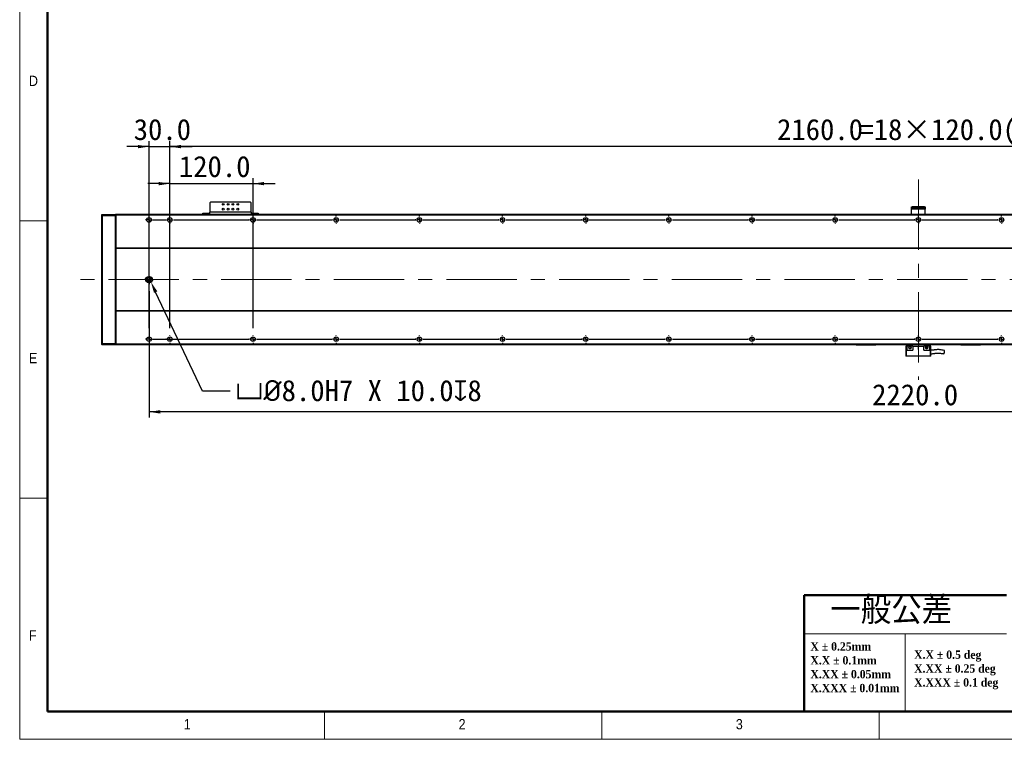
# Model space of a CAD drawing. Header units: millimetres. Extents: x 40 to 3320, y 40 to 2336.
# Tile 1 of 6: x 40 to 1461, y 40 to 1078. Entities that reach past the tile are written whole.
import ezdxf

# ---------------------------------------------------------------- set-up
doc = ezdxf.new("R2010")
doc.units = ezdxf.units.MM
doc.header["$LTSCALE"] = 8
doc.header["$PDSIZE"] = -1
doc.linetypes.add('CENTERX2', pattern=[20.32, 12.7, -2.54, 2.54, -2.54])
doc.layers.add('DIMNS', color=7, linetype='Continuous')
doc.styles.add('SLDTEXTSTYLE0', font='Gothic.ttf', dxfattribs={"width": 0.913})
doc.styles.add('SLDTEXTSTYLE1', font='timesbd.ttf', dxfattribs={"width": 0.933})
doc.styles.add('SLDTEXTSTYLE3', font='txt', dxfattribs={"bigfont": 'bigfont'})
doc.styles.add('SLDTEXTSTYLE7', font='txt')
doc.dimstyles.new('SLDDIMSTYLE0', dxfattribs={"dimtxt": 30.4, "dimasz": 16, "dimexe": 0, "dimexo": 0.0625, "dimgap": 7.6, "dimtad": 2, "dimdec": 1, "dimrnd": 1e-09, "dimzin": 4, "dimdsep": 46, "dimtxsty": 'SLDTEXTSTYLE7', "dimsah": 1, "dimcen": 0.09, "dimadec": 0, "dimazin": 1, "dimtfac": 1, "dimtdec": 1, "dimtmove": 0, "dimatfit": 0, "dimfxl": 0, "dimfrac": 2, "dimtolj": 1, "dimtzin": 12, "dimarcsym": 0})
doc.dimstyles.new('SLDDIMSTYLE1', dxfattribs={"dimtxt": 30.4, "dimasz": 16, "dimexe": 0, "dimexo": 0.0625, "dimgap": 7.6, "dimtad": 2, "dimdec": 1, "dimrnd": 1e-09, "dimzin": 4, "dimdsep": 46, "dimtxsty": 'SLDTEXTSTYLE7', "dimsah": 1, "dimcen": 0.09, "dimadec": 0, "dimazin": 1, "dimtfac": 1, "dimtdec": 1, "dimtofl": 0, "dimtmove": 0, "dimatfit": 3, "dimfxl": 0, "dimfrac": 2, "dimtolj": 1, "dimtzin": 12, "dimarcsym": 0})
doc.dimstyles.new('SLDDIMSTYLE6', dxfattribs={"dimtxt": 30.4, "dimasz": 16, "dimexe": 0, "dimexo": 0.0625, "dimgap": 7.6, "dimtad": 0, "dimtih": 1, "dimtoh": 1, "dimdec": 1, "dimrnd": 1e-09, "dimzin": 4, "dimdsep": 46, "dimtxsty": 'SLDTEXTSTYLE7', "dimsah": 1, "dimcen": 0, "dimadec": 0, "dimazin": 1, "dimtfac": 1, "dimtdec": 1, "dimtofl": 0, "dimtmove": 0, "dimatfit": 3, "dimfxl": 0, "dimfrac": 2, "dimtolj": 1, "dimtzin": 12, "dimarcsym": 0})

# ---------------------------------------------------------------- blocks, each defined once
blk = doc.blocks.new('SW_NOTE_0')
at = {"color": 0, "linetype": 'Continuous', "lineweight": 0, "char_height": 12, "attachment_point": 1, "style": 'SLDTEXTSTYLE1'}
for s, insert in [('X.X ± 0.5 deg', (0, 15.8)), ('X.XX ± 0.25 deg', (0, -4.2)), ('X.XXX ± 0.1 deg', (0, -24.2))]:
    blk.add_mtext(s, dxfattribs=dict(at, insert=insert))
blk = doc.blocks.new('SW_NOTE_1')
at = {"color": 0, "linetype": 'Continuous', "lineweight": 0, "char_height": 12, "attachment_point": 1, "style": 'SLDTEXTSTYLE1'}
for s, insert in [('X ± 0.25mm ', (0, 15.8)), ('X.X ± 0.1mm', (0, -4.2))]:
    blk.add_mtext(s, dxfattribs=dict(at, insert=insert))
blk = doc.blocks.new('SW_NOTE_2')
at = {"color": 0, "linetype": 'Continuous', "lineweight": 0, "char_height": 12, "attachment_point": 1, "style": 'SLDTEXTSTYLE1'}
for s, insert in [('X.XX ± 0.05mm', (0, 15.8)), ('X.XXX ± 0.01mm', (0, -4.2))]:
    blk.add_mtext(s, dxfattribs=dict(at, insert=insert))
blk = doc.blocks.new('_D_18')
at = {"layer": 'DIMNS'}
for p, q in [((226.7, 686.4), (226.7, 504.3)), ((2446.7, 693), (2446.7, 504.3)), ((2446.7, 512.3), (226.7, 512.3))]:
    blk.add_line(p, q, dxfattribs=at)
for points in [[(226.7, 512.3), (242.7, 509.9), (242.7, 514.7)], [(2446.7, 512.3), (2430.7, 514.7), (2430.7, 509.9)]]:
    blk.add_solid(points, dxfattribs=at)
at = {"layer": 'DIMNS', "insert": (1270, 552.2), "char_height": 30.4, "attachment_point": 1, "style": 'SLDTEXTSTYLE7'}
blk.add_mtext('2220.0', dxfattribs=at)
blk = doc.blocks.new('_D_20')
at = {"layer": 'Defpoints', "color": 0}
for p in [(227.7, 703.1), (229.4, 699.5)]:
    blk.add_point(p, dxfattribs=at)
at = {"layer": 'DIMNS', "color": 0, "lineweight": -2}
for p, q in [((303.8, 542.3), (236.2, 685.1)), ((343.5, 542.3), (303.8, 542.3))]:
    blk.add_line(p, q, dxfattribs=at)
at = {"layer": 'DIMNS', "color": 0}
blk.add_solid([(238.6, 686.2), (233.8, 683.9), (229.4, 699.5)], dxfattribs=at)
at = {"layer": 'DIMNS', "color": 0, "insert": (351.1, 558.2), "char_height": 30.4, "attachment_point": 1, "style": 'SLDTEXTSTYLE7'}
blk.add_mtext('\\A1;{\\fGDT|b0|i0|c134|p2;v\\fISOCPEUR|b0|i0|c134|p34;%%C}8.0H7 X 10.0{\\fGDT|b0|i0|c134|p2;x}8', dxfattribs=at)
blk = doc.blocks.new('_D_23')
at = {"layer": 'DIMNS'}
for p, q in [((256.7, 805.1), (256.7, 902.9)), ((2416.7, 805.1), (2416.7, 902.9)), ((2416.7, 894.9), (256.7, 894.9))]:
    blk.add_line(p, q, dxfattribs=at)
for points in [[(256.7, 894.9), (272.7, 892.5), (272.7, 897.3)], [(2416.7, 894.9), (2400.7, 897.3), (2400.7, 892.5)]]:
    blk.add_solid(points, dxfattribs=at)
at = {"layer": 'DIMNS', "char_height": 30.4, "attachment_point": 1, "style": 'SLDTEXTSTYLE7'}
for s, insert in [('=18×120.0(PITCH)', (1251.6, 934.8)), ('2160.0', (1132.8, 934.8))]:
    blk.add_mtext(s, dxfattribs=dict(at, insert=insert))
blk = doc.blocks.new('_D_24')
at = {"layer": 'DIMNS'}
for p, q in [((226.7, 633.1), (226.7, 902.9)), ((256.7, 633.1), (256.7, 902.9)), ((226.7, 894.9), (194.7, 894.9)), ((226.7, 894.9), (256.7, 894.9)), ((256.7, 894.9), (288.7, 894.9))]:
    blk.add_line(p, q, dxfattribs=at)
for points in [[(226.7, 894.9), (210.7, 897.3), (210.7, 892.5)], [(256.7, 894.9), (272.7, 892.5), (272.7, 897.3)]]:
    blk.add_solid(points, dxfattribs=at)
at = {"layer": 'DIMNS', "insert": (204.5, 934.8), "char_height": 30.4, "attachment_point": 1, "style": 'SLDTEXTSTYLE7'}
blk.add_mtext('30.0', dxfattribs=at)
blk = doc.blocks.new('_D_26')
at = {"layer": 'DIMNS'}
for p, q in [((256.7, 841.5), (224.7, 841.5)), ((256.7, 633.1), (256.7, 849.5)), ((256.7, 841.5), (376.7, 841.5)), ((376.7, 633.1), (376.7, 849.5)), ((376.7, 841.5), (408.7, 841.5))]:
    blk.add_line(p, q, dxfattribs=at)
for points in [[(256.7, 841.5), (240.7, 843.9), (240.7, 839.1)], [(376.7, 841.5), (392.7, 839.1), (392.7, 843.9)]]:
    blk.add_solid(points, dxfattribs=at)
at = {"layer": 'DIMNS', "insert": (269.7, 881.4), "char_height": 30.4, "attachment_point": 1, "style": 'SLDTEXTSTYLE7'}
blk.add_mtext('120.0', dxfattribs=at)
blk = doc.blocks.new('SW_CENTERMARKSYMBOL_0')
at = {"layer": 'DIMNS', "color": 0}
for p, q in [((-155.08, 0), (-155.84, 0)), ((-150, 0), (-152.54, 0)), ((-150, 5.08), (-150, 5.84)), ((-150, 0), (-150, 2.54)), ((-150, 0), (-150, -2.54)), ((-150, 0), (-147.46, 0)), ((-144.92, 0), (-125.08, 0)), ((-120, 0), (-122.54, 0)), ((-120, 5.08), (-120, 5.84)), ((-120, 0), (-120, 2.54)), ((-120, 0), (-120, -2.54)), ((-120, 0), (-117.46, 0)), ((-114.92, 0), (-5.08, 0)), ((-5.08, 0), (-5.84, 0)), ((0, 0), (-2.54, 0)), ((0, 0), (-2.54, 0)), ((0, 5.08), (0, 5.84)), ((0, 0), (0, 2.54)), ((0, 0), (0, 2.54)), ((0, 0), (0, -2.54)), ((0, 0), (2.54, 0)), ((0, 0), (0, -2.54)), ((0, 0), (2.54, 0)), ((5.08, 0), (5.84, 0)), ((5.08, 0), (114.92, 0)), ((120, 5.08), (120, 5.84)), ((120, 0), (120, 2.54)), ((120, 0), (120, 2.54)), ((120, 0), (120, 2.54)), ((240, 5.08), (240, 5.84)), ((240, 0), (240, 2.54)), ((240, 0), (240, 2.54)), ((240, 0), (240, 2.54)), ((240, 0), (240, 2.54)), ((360, 5.08), (360, 5.84)), ((360, 0), (360, 2.54)), ((360, 0), (360, 2.54)), ((360, 0), (360, 2.54)), ((360, 0), (360, 2.54)), ((360, 0), (360, 2.54)), ((480, 5.08), (480, 5.84)), ((480, 0), (480, 2.54)), ((480, 0), (480, 2.54)), ((480, 0), (480, 2.54)), ((480, 0), (480, 2.54)), ((480, 0), (480, 2.54)), ((480, 0), (480, 2.54)), ((600, 5.08), (600, 5.84)), ((600, 0), (600, 2.54)), ((600, 0), (600, 2.54)), ((600, 0), (600, 2.54)), ((600, 0), (600, 2.54)), ((600, 0), (600, 2.54)), ((600, 0), (600, 2.54)), ((600, 0), (600, 2.54)), ((720, 5.08), (720, 5.84)), ((720, 0), (720, 2.54)), ((720, 0), (720, 2.54)), ((720, 0), (720, 2.54)), ((720, 0), (720, 2.54)), ((720, 0), (720, 2.54)), ((720, 0), (720, 2.54)), ((720, 0), (720, 2.54)), ((720, 0), (720, 2.54)), ((840, 5.08), (840, 5.84)), ((840, 0), (840, 2.54)), ((840, 0), (840, 2.54)), ((840, 0), (840, 2.54)), ((840, 0), (840, 2.54)), ((840, 0), (840, 2.54)), ((840, 0), (840, 2.54)), ((840, 0), (840, 2.54)), ((840, 0), (840, 2.54)), ((840, 0), (840, 2.54)), ((960, 5.08), (960, 5.84)), ((960, 0), (960, 2.54)), ((960, 0), (960, 2.54)), ((960, 0), (960, 2.54)), ((960, 0), (960, 2.54)), ((960, 0), (960, 2.54)), ((960, 0), (960, 2.54)), ((960, 0), (960, 2.54)), ((960, 0), (960, 2.54)), ((960, 0), (960, 2.54)), ((960, 0), (960, 2.54)), ((1080, 5.08), (1080, 5.84)), ((1080, 0), (1080, 2.54)), ((1080, 0), (1080, 2.54)), ((1080, 0), (1080, 2.54)), ((1080, 0), (1080, 2.54)), ((1080, 0), (1080, 2.54)), ((1080, 0), (1080, 2.54)), ((1080, 0), (1080, 2.54)), ((1080, 0), (1080, 2.54)), ((1080, 0), (1080, 2.54)), ((-120, -5.08), (-120, -5.84)), ((0, -5.08), (0, -5.84)), ((114.92, 0), (114.16, 0)), ((120, 0), (117.46, 0)), ((120, 0), (117.46, 0)), ((120, 0), (117.46, 0)), ((120, 0), (120, -2.54)), ((120, 0), (122.54, 0)), ((120, 0), (120, -2.54)), ((120, 0), (122.54, 0)), ((120, 0), (120, -2.54)), ((120, 0), (122.54, 0)), ((120, -5.08), (120, -5.84)), ((125.08, 0), (125.84, 0)), ((125.08, 0), (234.92, 0)), ((234.92, 0), (234.16, 0)), ((240, 0), (237.46, 0)), ((240, 0), (237.46, 0)), ((240, 0), (237.46, 0)), ((240, 0), (237.46, 0)), ((240, 0), (240, -2.54)), ((240, 0), (242.54, 0)), ((240, 0), (240, -2.54)), ((240, 0), (242.54, 0)), ((240, 0), (240, -2.54)), ((240, 0), (242.54, 0)), ((240, 0), (240, -2.54)), ((240, 0), (242.54, 0)), ((240, -5.08), (240, -5.84)), ((245.08, 0), (245.84, 0)), ((245.08, 0), (354.92, 0)), ((354.92, 0), (354.16, 0)), ((354.92, 0), (354.16, 0)), ((360, 0), (357.46, 0)), ((360, 0), (357.46, 0)), ((360, 0), (357.46, 0)), ((360, 0), (357.46, 0)), ((360, 0), (357.46, 0)), ((360, 0), (360, -2.54)), ((360, 0), (362.54, 0)), ((360, 0), (360, -2.54)), ((360, 0), (362.54, 0)), ((360, 0), (360, -2.54)), ((360, 0), (362.54, 0)), ((360, 0), (360, -2.54)), ((360, 0), (362.54, 0)), ((360, 0), (360, -2.54)), ((360, 0), (362.54, 0)), ((360, -5.08), (360, -5.84)), ((365.08, 0), (365.84, 0)), ((365.08, 0), (365.84, 0)), ((365.08, 0), (474.92, 0)), ((474.92, 0), (474.16, 0)), ((474.92, 0), (474.16, 0)), ((480, 0), (477.46, 0)), ((480, 0), (477.46, 0)), ((480, 0), (477.46, 0)), ((480, 0), (477.46, 0)), ((480, 0), (477.46, 0)), ((480, 0), (477.46, 0)), ((480, 0), (480, -2.54)), ((480, 0), (482.54, 0)), ((480, 0), (480, -2.54)), ((480, 0), (482.54, 0)), ((480, 0), (480, -2.54)), ((480, 0), (482.54, 0)), ((480, 0), (480, -2.54)), ((480, 0), (482.54, 0)), ((480, 0), (480, -2.54)), ((480, 0), (482.54, 0)), ((480, 0), (480, -2.54)), ((480, 0), (482.54, 0)), ((480, -5.08), (480, -5.84)), ((485.08, 0), (485.84, 0)), ((485.08, 0), (485.84, 0)), ((485.08, 0), (594.92, 0)), ((594.92, 0), (594.16, 0)), ((594.92, 0), (594.16, 0)), ((600, 0), (597.46, 0)), ((600, 0), (597.46, 0)), ((600, 0), (597.46, 0)), ((600, 0), (597.46, 0)), ((600, 0), (597.46, 0)), ((600, 0), (597.46, 0)), ((600, 0), (597.46, 0)), ((600, 0), (600, -2.54)), ((600, 0), (602.54, 0)), ((600, 0), (600, -2.54)), ((600, 0), (602.54, 0)), ((600, 0), (600, -2.54)), ((600, 0), (602.54, 0)), ((600, 0), (600, -2.54)), ((600, 0), (602.54, 0)), ((600, 0), (600, -2.54)), ((600, 0), (602.54, 0)), ((600, 0), (600, -2.54)), ((600, 0), (602.54, 0)), ((600, 0), (600, -2.54)), ((600, 0), (602.54, 0)), ((600, -5.08), (600, -5.84)), ((605.08, 0), (605.84, 0)), ((605.08, 0), (605.84, 0)), ((605.08, 0), (714.92, 0)), ((714.92, 0), (714.16, 0)), ((714.92, 0), (714.16, 0)), ((720, 0), (717.46, 0)), ((720, 0), (717.46, 0)), ((720, 0), (717.46, 0)), ((720, 0), (717.46, 0)), ((720, 0), (717.46, 0)), ((720, 0), (717.46, 0)), ((720, 0), (717.46, 0)), ((720, 0), (717.46, 0)), ((720, 0), (720, -2.54)), ((720, 0), (722.54, 0)), ((720, 0), (720, -2.54)), ((720, 0), (722.54, 0)), ((720, 0), (720, -2.54)), ((720, 0), (722.54, 0)), ((720, 0), (720, -2.54)), ((720, 0), (722.54, 0)), ((720, 0), (720, -2.54)), ((720, 0), (722.54, 0)), ((720, 0), (720, -2.54)), ((720, 0), (722.54, 0)), ((720, 0), (720, -2.54)), ((720, 0), (722.54, 0)), ((720, 0), (720, -2.54)), ((720, 0), (722.54, 0)), ((720, -5.08), (720, -5.84)), ((725.08, 0), (725.84, 0)), ((725.08, 0), (725.84, 0)), ((725.08, 0), (834.92, 0)), ((834.92, 0), (834.16, 0)), ((834.92, 0), (834.16, 0)), ((840, 0), (837.46, 0)), ((840, 0), (837.46, 0)), ((840, 0), (837.46, 0)), ((840, 0), (837.46, 0)), ((840, 0), (837.46, 0)), ((840, 0), (837.46, 0)), ((840, 0), (837.46, 0)), ((840, 0), (837.46, 0)), ((840, 0), (837.46, 0)), ((840, 0), (840, -2.54)), ((840, 0), (842.54, 0)), ((840, 0), (840, -2.54)), ((840, 0), (842.54, 0)), ((840, 0), (840, -2.54)), ((840, 0), (842.54, 0)), ((840, 0), (840, -2.54)), ((840, 0), (842.54, 0)), ((840, 0), (840, -2.54)), ((840, 0), (842.54, 0)), ((840, 0), (840, -2.54)), ((840, 0), (842.54, 0)), ((840, 0), (840, -2.54)), ((840, 0), (842.54, 0)), ((840, 0), (840, -2.54)), ((840, 0), (842.54, 0)), ((840, 0), (840, -2.54)), ((840, 0), (842.54, 0)), ((840, -5.08), (840, -5.84)), ((845.08, 0), (845.84, 0)), ((845.08, 0), (845.84, 0)), ((845.08, 0), (954.92, 0)), ((954.92, 0), (954.16, 0)), ((960, 0), (957.46, 0)), ((960, 0), (957.46, 0)), ((960, 0), (957.46, 0)), ((960, 0), (957.46, 0)), ((960, 0), (957.46, 0)), ((960, 0), (957.46, 0)), ((960, 0), (957.46, 0)), ((960, 0), (957.46, 0)), ((960, 0), (957.46, 0)), ((960, 0), (957.46, 0)), ((960, 0), (960, -2.54)), ((960, 0), (962.54, 0)), ((960, 0), (960, -2.54)), ((960, 0), (962.54, 0)), ((960, 0), (960, -2.54)), ((960, 0), (962.54, 0)), ((960, 0), (960, -2.54)), ((960, 0), (962.54, 0)), ((960, 0), (960, -2.54)), ((960, 0), (962.54, 0)), ((960, 0), (960, -2.54)), ((960, 0), (962.54, 0)), ((960, 0), (960, -2.54)), ((960, 0), (962.54, 0)), ((960, 0), (960, -2.54)), ((960, 0), (962.54, 0)), ((960, 0), (960, -2.54)), ((960, 0), (962.54, 0)), ((960, 0), (960, -2.54)), ((960, 0), (962.54, 0)), ((960, -5.08), (960, -5.84)), ((965.08, 0), (965.84, 0)), ((965.08, 0), (1074.92, 0)), ((1074.92, 0), (1074.16, 0)), ((1074.92, 0), (1074.16, 0)), ((1080, 0), (1077.46, 0)), ((1080, 0), (1077.46, 0)), ((1080, 0), (1077.46, 0)), ((1080, 0), (1077.46, 0)), ((1080, 0), (1077.46, 0)), ((1080, 0), (1077.46, 0)), ((1080, 0), (1077.46, 0)), ((1080, 0), (1077.46, 0)), ((1080, 0), (1077.46, 0)), ((1080, 0), (1080, -2.54)), ((1080, 0), (1082.54, 0)), ((1080, 0), (1080, -2.54)), ((1080, 0), (1082.54, 0)), ((1080, 0), (1080, -2.54)), ((1080, 0), (1082.54, 0)), ((1080, 0), (1080, -2.54)), ((1080, 0), (1082.54, 0)), ((1080, 0), (1080, -2.54)), ((1080, 0), (1082.54, 0)), ((1080, 0), (1080, -2.54)), ((1080, 0), (1082.54, 0)), ((1080, 0), (1080, -2.54)), ((1080, 0), (1082.54, 0)), ((1080, 0), (1080, -2.54)), ((1080, 0), (1082.54, 0)), ((1080, 0), (1080, -2.54)), ((1080, 0), (1082.54, 0)), ((1080, -5.08), (1080, -5.84)), ((-150, -172), (-150, -169.46)), ((0, -172), (0, -169.46)), ((-155.08, -172), (-155.84, -172)), ((-150, -172), (-152.54, -172)), ((-150, -172), (-150, -174.54)), ((-150, -172), (-147.46, -172)), ((-150, -177.08), (-150, -177.84)), ((-144.92, -172), (-5.08, -172)), ((0, -172), (-2.54, -172)), ((0, -172), (0, -174.54)), ((0, -172), (2.54, -172)), ((0, -177.08), (0, -177.84)), ((5.08, -172), (5.84, -172))]:
    blk.add_line(p, q, dxfattribs=at)
blk = doc.blocks.new('SW_CENTERMARKSYMBOL_1')
at = {"layer": 'DIMNS', "color": 0}
for p, q in [((-245.08, 0), (-245.84, 0)), ((-240, 0), (-242.54, 0)), ((-240, 5.08), (-240, 5.84)), ((-240, 0), (-240, 2.54)), ((-240, 0), (-240, -2.54)), ((-240, 0), (-237.46, 0)), ((-234.92, 0), (-125.08, 0)), ((-125.08, 0), (-125.84, 0)), ((-120, 0), (-122.54, 0)), ((-120, 0), (-122.54, 0)), ((-120, 5.08), (-120, 5.84)), ((-120, 0), (-120, 2.54)), ((-120, 0), (-120, 2.54)), ((-120, 0), (-120, -2.54)), ((-120, 0), (-117.46, 0)), ((-120, 0), (-120, -2.54)), ((-120, 0), (-117.46, 0)), ((-114.92, 0), (-114.16, 0)), ((-114.92, 0), (-5.08, 0)), ((-5.08, 0), (-5.84, 0)), ((0, 0), (-2.54, 0)), ((0, 0), (-2.54, 0)), ((0, 0), (-2.54, 0)), ((0, 5.08), (0, 5.84)), ((0, 0), (0, 2.54)), ((0, 0), (0, 2.54)), ((0, 0), (0, 2.54)), ((0, 0), (0, -2.54)), ((0, 0), (2.54, 0)), ((0, 0), (0, -2.54)), ((0, 0), (2.54, 0)), ((0, 0), (0, -2.54)), ((0, 0), (2.54, 0)), ((5.08, 0), (5.84, 0)), ((5.08, 0), (114.92, 0)), ((120, 5.08), (120, 5.84)), ((120, 0), (120, 2.54)), ((120, 0), (120, 2.54)), ((120, 0), (120, 2.54)), ((120, 0), (120, 2.54)), ((240, 5.08), (240, 5.84)), ((240, 0), (240, 2.54)), ((240, 0), (240, 2.54)), ((240, 0), (240, 2.54)), ((240, 0), (240, 2.54)), ((240, 0), (240, 2.54)), ((360, 5.08), (360, 5.84)), ((360, 0), (360, 2.54)), ((360, 0), (360, 2.54)), ((360, 0), (360, 2.54)), ((360, 0), (360, 2.54)), ((360, 0), (360, 2.54)), ((360, 0), (360, 2.54)), ((480, 5.08), (480, 5.84)), ((480, 0), (480, 2.54)), ((480, 0), (480, 2.54)), ((480, 0), (480, 2.54)), ((480, 0), (480, 2.54)), ((480, 0), (480, 2.54)), ((480, 0), (480, 2.54)), ((480, 0), (480, 2.54)), ((600, 5.08), (600, 5.84)), ((600, 0), (600, 2.54)), ((600, 0), (600, 2.54)), ((600, 0), (600, 2.54)), ((600, 0), (600, 2.54)), ((600, 0), (600, 2.54)), ((600, 0), (600, 2.54)), ((600, 0), (600, 2.54)), ((600, 0), (600, 2.54)), ((720, 5.08), (720, 5.84)), ((720, 0), (720, 2.54)), ((720, 0), (720, 2.54)), ((720, 0), (720, 2.54)), ((720, 0), (720, 2.54)), ((720, 0), (720, 2.54)), ((720, 0), (720, 2.54)), ((720, 0), (720, 2.54)), ((720, 0), (720, 2.54)), ((720, 0), (720, 2.54)), ((840, 5.08), (840, 5.84)), ((840, 0), (840, 2.54)), ((840, 0), (840, 2.54)), ((840, 0), (840, 2.54)), ((840, 0), (840, 2.54)), ((840, 0), (840, 2.54)), ((840, 0), (840, 2.54)), ((840, 0), (840, 2.54)), ((840, 0), (840, 2.54)), ((840, 0), (840, 2.54)), ((840, 0), (840, 2.54)), ((960, 5.08), (960, 5.84)), ((960, 0), (960, 2.54)), ((960, 0), (960, 2.54)), ((960, 0), (960, 2.54)), ((960, 0), (960, 2.54)), ((960, 0), (960, 2.54)), ((960, 0), (960, 2.54)), ((960, 0), (960, 2.54)), ((960, 0), (960, 2.54)), ((960, 0), (960, 2.54)), ((-240, -5.08), (-240, -5.84)), ((-120, -5.08), (-120, -5.84)), ((0, -5.08), (0, -5.84)), ((114.92, 0), (114.16, 0)), ((120, 0), (117.46, 0)), ((120, 0), (117.46, 0)), ((120, 0), (117.46, 0)), ((120, 0), (117.46, 0)), ((120, 0), (120, -2.54)), ((120, 0), (122.54, 0)), ((120, 0), (120, -2.54)), ((120, 0), (122.54, 0)), ((120, 0), (120, -2.54)), ((120, 0), (122.54, 0)), ((120, 0), (120, -2.54)), ((120, 0), (122.54, 0)), ((120, -5.08), (120, -5.84)), ((125.08, 0), (125.84, 0)), ((125.08, 0), (234.92, 0)), ((234.92, 0), (234.16, 0)), ((240, 0), (237.46, 0)), ((240, 0), (237.46, 0)), ((240, 0), (237.46, 0)), ((240, 0), (237.46, 0)), ((240, 0), (237.46, 0)), ((240, 0), (240, -2.54)), ((240, 0), (242.54, 0)), ((240, 0), (240, -2.54)), ((240, 0), (242.54, 0)), ((240, 0), (240, -2.54)), ((240, 0), (242.54, 0)), ((240, 0), (240, -2.54)), ((240, 0), (242.54, 0)), ((240, 0), (240, -2.54)), ((240, 0), (242.54, 0)), ((240, -5.08), (240, -5.84)), ((245.08, 0), (245.84, 0)), ((245.08, 0), (354.92, 0)), ((354.92, 0), (354.16, 0)), ((360, 0), (357.46, 0)), ((360, 0), (357.46, 0)), ((360, 0), (357.46, 0)), ((360, 0), (357.46, 0)), ((360, 0), (357.46, 0)), ((360, 0), (357.46, 0)), ((360, 0), (360, -2.54)), ((360, 0), (362.54, 0)), ((360, 0), (360, -2.54)), ((360, 0), (362.54, 0)), ((360, 0), (360, -2.54)), ((360, 0), (362.54, 0)), ((360, 0), (360, -2.54)), ((360, 0), (362.54, 0)), ((360, 0), (360, -2.54)), ((360, 0), (362.54, 0)), ((360, 0), (360, -2.54)), ((360, 0), (362.54, 0)), ((360, -5.08), (360, -5.84)), ((365.08, 0), (365.84, 0)), ((365.08, 0), (474.92, 0)), ((474.92, 0), (474.16, 0)), ((474.92, 0), (474.16, 0)), ((480, 0), (477.46, 0)), ((480, 0), (477.46, 0)), ((480, 0), (477.46, 0)), ((480, 0), (477.46, 0)), ((480, 0), (477.46, 0)), ((480, 0), (477.46, 0)), ((480, 0), (477.46, 0)), ((480, 0), (480, -2.54)), ((480, 0), (482.54, 0)), ((480, 0), (480, -2.54)), ((480, 0), (482.54, 0)), ((480, 0), (480, -2.54)), ((480, 0), (482.54, 0)), ((480, 0), (480, -2.54)), ((480, 0), (482.54, 0)), ((480, 0), (480, -2.54)), ((480, 0), (482.54, 0)), ((480, 0), (480, -2.54)), ((480, 0), (482.54, 0)), ((480, 0), (480, -2.54)), ((480, 0), (482.54, 0)), ((480, -5.08), (480, -5.84)), ((485.08, 0), (485.84, 0)), ((485.08, 0), (485.84, 0)), ((485.08, 0), (594.92, 0)), ((594.92, 0), (594.16, 0)), ((594.92, 0), (594.16, 0)), ((600, 0), (597.46, 0)), ((600, 0), (597.46, 0)), ((600, 0), (597.46, 0)), ((600, 0), (597.46, 0)), ((600, 0), (597.46, 0)), ((600, 0), (597.46, 0)), ((600, 0), (597.46, 0)), ((600, 0), (597.46, 0)), ((600, 0), (600, -2.54)), ((600, 0), (602.54, 0)), ((600, 0), (600, -2.54)), ((600, 0), (602.54, 0)), ((600, 0), (600, -2.54)), ((600, 0), (602.54, 0)), ((600, 0), (600, -2.54)), ((600, 0), (602.54, 0)), ((600, 0), (600, -2.54)), ((600, 0), (602.54, 0)), ((600, 0), (600, -2.54)), ((600, 0), (602.54, 0)), ((600, 0), (600, -2.54)), ((600, 0), (602.54, 0)), ((600, 0), (600, -2.54)), ((600, 0), (602.54, 0)), ((600, -5.08), (600, -5.84)), ((605.08, 0), (605.84, 0)), ((605.08, 0), (605.84, 0)), ((605.08, 0), (714.92, 0)), ((714.92, 0), (714.16, 0)), ((714.92, 0), (714.16, 0)), ((720, 0), (717.46, 0)), ((720, 0), (717.46, 0)), ((720, 0), (717.46, 0)), ((720, 0), (717.46, 0)), ((720, 0), (717.46, 0)), ((720, 0), (717.46, 0)), ((720, 0), (717.46, 0)), ((720, 0), (717.46, 0)), ((720, 0), (717.46, 0)), ((720, 0), (720, -2.54)), ((720, 0), (722.54, 0)), ((720, 0), (720, -2.54)), ((720, 0), (722.54, 0)), ((720, 0), (720, -2.54)), ((720, 0), (722.54, 0)), ((720, 0), (720, -2.54)), ((720, 0), (722.54, 0)), ((720, 0), (720, -2.54)), ((720, 0), (722.54, 0)), ((720, 0), (720, -2.54)), ((720, 0), (722.54, 0)), ((720, 0), (720, -2.54)), ((720, 0), (722.54, 0)), ((720, 0), (720, -2.54)), ((720, 0), (722.54, 0)), ((720, 0), (720, -2.54)), ((720, 0), (722.54, 0)), ((720, -5.08), (720, -5.84)), ((725.08, 0), (725.84, 0)), ((725.08, 0), (725.84, 0)), ((725.08, 0), (834.92, 0)), ((834.92, 0), (834.16, 0)), ((840, 0), (837.46, 0)), ((840, 0), (837.46, 0)), ((840, 0), (837.46, 0)), ((840, 0), (837.46, 0)), ((840, 0), (837.46, 0)), ((840, 0), (837.46, 0)), ((840, 0), (837.46, 0)), ((840, 0), (837.46, 0)), ((840, 0), (837.46, 0)), ((840, 0), (837.46, 0)), ((840, 0), (840, -2.54)), ((840, 0), (842.54, 0)), ((840, 0), (840, -2.54)), ((840, 0), (842.54, 0)), ((840, 0), (840, -2.54)), ((840, 0), (842.54, 0)), ((840, 0), (840, -2.54)), ((840, 0), (842.54, 0)), ((840, 0), (840, -2.54)), ((840, 0), (842.54, 0)), ((840, 0), (840, -2.54)), ((840, 0), (842.54, 0)), ((840, 0), (840, -2.54)), ((840, 0), (842.54, 0)), ((840, 0), (840, -2.54)), ((840, 0), (842.54, 0)), ((840, 0), (840, -2.54)), ((840, 0), (842.54, 0)), ((840, 0), (840, -2.54)), ((840, 0), (842.54, 0)), ((840, -5.08), (840, -5.84)), ((845.08, 0), (845.84, 0)), ((845.08, 0), (954.92, 0)), ((954.92, 0), (954.16, 0)), ((954.92, 0), (954.16, 0)), ((960, 0), (957.46, 0)), ((960, 0), (957.46, 0)), ((960, 0), (957.46, 0)), ((960, 0), (957.46, 0)), ((960, 0), (957.46, 0)), ((960, 0), (957.46, 0)), ((960, 0), (957.46, 0)), ((960, 0), (957.46, 0)), ((960, 0), (957.46, 0)), ((960, 0), (960, -2.54)), ((960, 0), (962.54, 0)), ((960, 0), (960, -2.54)), ((960, 0), (962.54, 0)), ((960, 0), (960, -2.54)), ((960, 0), (962.54, 0)), ((960, 0), (960, -2.54)), ((960, 0), (962.54, 0)), ((960, 0), (960, -2.54)), ((960, 0), (962.54, 0)), ((960, 0), (960, -2.54)), ((960, 0), (962.54, 0)), ((960, 0), (960, -2.54)), ((960, 0), (962.54, 0)), ((960, 0), (960, -2.54)), ((960, 0), (962.54, 0)), ((960, 0), (960, -2.54)), ((960, 0), (962.54, 0)), ((960, -5.08), (960, -5.84))]:
    blk.add_line(p, q, dxfattribs=at)
blk = doc.blocks.new('SW_CENTERMARKSYMBOL_4')
at = {"layer": 'DIMNS', "color": 0}
for p, q in [((-5.08, 0), (-6.54, 0)), ((0, 0), (-2.54, 0)), ((0, 5.08), (0, 6.54)), ((0, 0), (0, 2.54)), ((0, 0), (0, -2.54)), ((0, 0), (2.54, 0)), ((5.08, 0), (6.54, 0)), ((0, -5.08), (0, -6.54))]:
    blk.add_line(p, q, dxfattribs=at)
blk = doc.blocks.new('SW_DOWELSYMBOL_2')
at = {"linetype": 'Continuous', "lineweight": 18}
h = blk.add_hatch(color=0, dxfattribs=at)
edge = h.paths.add_edge_path(flags=0)
edge.add_arc((0, 0), 4, 180, 270)
edge.add_line((0, -4), (0, 0))
edge.add_line((0, 0), (-4, 0))
h = blk.add_hatch(color=0, dxfattribs=at)
edge = h.paths.add_edge_path(flags=0)
edge.add_arc((0, 0), 4, 0, 90)
edge.add_line((0, 4), (0, 0))
edge.add_line((0, 0), (4, 0))
at = {"layer": 'DIMNS', "color": 0}
blk.add_circle((0, 0), 4, dxfattribs=at)
blk = doc.blocks.new('SW_DOWELSYMBOL_3')
at = {"linetype": 'Continuous', "lineweight": 18}
h = blk.add_hatch(color=0, dxfattribs=at)
edge = h.paths.add_edge_path(flags=0)
edge.add_arc((0, 0), 4, 180, 270)
edge.add_line((0, -4), (0, 0))
edge.add_line((0, 0), (-4, 0))
h = blk.add_hatch(color=0, dxfattribs=at)
edge = h.paths.add_edge_path(flags=0)
edge.add_arc((0, 0), 4, 0, 90)
edge.add_line((0, 4), (0, 0))
edge.add_line((0, 0), (4, 0))
at = {"layer": 'DIMNS', "color": 0}
blk.add_circle((0, 0), 4, dxfattribs=at)

msp = doc.modelspace()

# ---------------------------------------------------------------- linework, layer by layer
at = {"color": 7, "linetype": 'Continuous', "lineweight": 18}
for p, q in [((40, 2336), (40, 40)), ((80, 2296), (80, 80)), ((40, 788), (80, 788)), ((80, 388), (40, 388)), ((1464, 192), (1171.7559834, 192)), ((1317.8779917, 192), (1317.8779917, 80)), ((80, 80), (3280, 80)), ((480, 40), (480, 80)), ((880, 80), (880, 40)), ((984, 80), (3280, 80)), ((1280, 40), (1280, 80)), ((40, 40), (3320, 40))]:
    msp.add_line(p, q, dxfattribs=at)
at = {"color": 7, "linetype": 'Continuous', "lineweight": 50}
for p, q in [((80, 2296), (80, 80)), ((1171.7559834, 248), (1171.7559834, 80)), ((1171.7559834, 248), (1464, 248)), ((80, 80), (3280, 80))]:
    msp.add_line(p, q, dxfattribs=at)
at = {"color": 7, "linetype": 'Continuous', "lineweight": 25}
for p, q in [((315.1754908, 814.939026), (314.1755037, 813.9390239)), ((314.1755037, 813.9390239), (314.1755037, 800.1390287)), ((373.1754891, 814.939026), (315.1754908, 814.939026)), ((374.1754763, 813.9390239), (373.1754891, 814.939026)), ((374.1754763, 800.1390287), (374.1754763, 813.9390239)), ((158.6755089, 796.839025), (158.9754991, 797.1390227)), ((158.6755089, 795.0147653), (158.6755089, 796.839025)), ((158.9754991, 797.1390227), (158.9754991, 795.1390261)), ((158.9754991, 797.1390227), (178.3754997, 797.1390227)), ((178.3754997, 795.1390261), (178.3754997, 797.1390227)), ((178.6754898, 796.839025), (178.3754997, 797.1390227)), ((2494.6754746, 797.1390227), (178.6754898, 797.1390227)), ((178.6754898, 797.1390227), (178.6754898, 796.1390281)), ((2494.6754746, 796.1390281), (178.6754898, 796.1390281)), ((178.6754898, 796.1390281), (178.6754898, 748.639025)), ((304.1754536, 797.1390227), (304.1754536, 799.1390267)), ((304.1754536, 799.1390267), (305.1755003, 799.1390267)), ((305.1755003, 799.1390267), (305.1755003, 797.1390227)), ((305.1755003, 799.1390267), (313.1754569, 799.1390267)), ((313.1754569, 799.1390267), (313.1754569, 797.1390227)), ((314.1755037, 799.1390267), (313.1754569, 799.1390267)), ((374.1754763, 800.1390287), (314.1755037, 800.1390287)), ((314.1755037, 797.1390227), (314.1755037, 800.1390287)), ((374.1754763, 800.1390287), (374.1754763, 797.1390227)), ((375.1754932, 799.1390267), (374.1754763, 799.1390267)), ((375.1754932, 799.1390267), (375.1754932, 797.1390227)), ((375.1754932, 799.1390267), (383.1754796, 799.1390267)), ((383.1754796, 797.1390227), (383.1754796, 799.1390267)), ((383.1754796, 799.1390267), (384.1754965, 799.1390267)), ((384.1754965, 799.1390267), (384.1754965, 797.1390227)), ((1326.6754918, 806.139026), (1326.6754918, 808.1390226)), ((1326.6754918, 808.1390226), (1327.6754789, 808.1390226)), ((1327.6754789, 806.139026), (1326.6754918, 806.139026)), ((1326.6754918, 804.639023), (1326.6754918, 806.139026)), ((1346.6754727, 804.639023), (1326.6754918, 804.639023)), ((1326.6754918, 797.1390227), (1326.6754918, 804.639023)), ((1327.6754789, 808.1390226), (1327.6754789, 806.139026)), ((1345.6754856, 808.1390226), (1327.6754789, 808.1390226)), ((1345.6754856, 806.139026), (1327.6754789, 806.139026)), ((1345.6754856, 806.139026), (1345.6754856, 808.1390226)), ((1345.6754856, 808.1390226), (1346.6754727, 808.1390226)), ((1346.6754727, 806.139026), (1345.6754856, 806.139026)), ((1346.6754727, 808.1390226), (1346.6754727, 806.139026)), ((1346.6754727, 806.139026), (1346.6754727, 804.639023)), ((1346.6754727, 797.1390227), (1346.6754727, 804.639023)), ((158.6755089, 795.0147653), (158.9754991, 795.1390261)), ((158.6755089, 611.2632865), (158.6755089, 795.0147653)), ((158.9754991, 795.1390261), (158.9754991, 611.1390257)), ((178.3754997, 795.1390261), (158.9754991, 795.1390261)), ((178.3754997, 611.1390257), (178.3754997, 795.1390261)), ((178.6754898, 795.0147653), (178.3754997, 795.1390261)), ((2494.6754746, 748.639025), (178.6754898, 748.639025)), ((178.6754898, 748.639025), (178.6754898, 748.139024)), ((2494.6754746, 748.139024), (178.6754898, 748.139024)), ((178.6754898, 748.139024), (178.6754898, 658.1390241)), ((227.675455, 707.1390256), (225.6754808, 707.1390256)), ((225.6754808, 699.1390257), (227.675455, 699.1390257)), ((2494.6754746, 658.1390241), (178.6754898, 658.1390241)), ((178.6754898, 658.1390241), (178.6754898, 657.6390268)), ((2494.6754746, 657.6390268), (178.6754898, 657.6390268)), ((178.6754898, 657.6390268), (178.6754898, 610.1390237)), ((158.6755089, 609.4390267), (158.6755089, 611.2632865)), ((158.6755089, 611.2632865), (158.9754991, 611.1390257)), ((158.9754991, 611.1390257), (158.9754991, 609.1390291)), ((158.9754991, 611.1390257), (178.3754997, 611.1390257)), ((178.6754898, 611.2632865), (178.3754997, 611.1390257)), ((178.3754997, 609.1390291), (178.3754997, 611.1390257)), ((158.6755089, 609.4390267), (158.9754991, 609.1390291)), ((178.3754997, 609.1390291), (158.9754991, 609.1390291)), ((178.6754898, 609.4390267), (178.3754997, 609.1390291)), ((2494.6754746, 610.1390237), (178.6754898, 610.1390237)), ((178.6754898, 610.1390237), (178.6754898, 609.1390291)), ((2494.6754746, 609.1390291), (178.6754898, 609.1390291)), ((1247.1754722, 608.9390257), (1247.1754722, 609.1390291)), ((1247.1754722, 608.9390257), (1247.4754922, 608.6390281)), ((1247.1754722, 608.9390257), (1248.1754891, 608.9390257)), ((1248.299735, 608.6390281), (1247.4754922, 608.6390281)), ((1248.1754891, 609.1390291), (1248.1754891, 608.9390257)), ((1248.299735, 608.6390281), (1248.1754891, 608.9390257)), ((1248.1754891, 608.9390257), (1274.1754822, 608.9390257)), ((1274.0512065, 608.6390281), (1248.299735, 608.6390281)), ((1274.0512065, 608.6390281), (1274.1754822, 608.9390257)), ((1274.8754792, 608.6390281), (1274.0512065, 608.6390281)), ((1274.1754822, 608.9390257), (1274.1754822, 609.1390291)), ((1274.1754822, 608.9390257), (1275.1754693, 608.9390257)), ((1274.8754792, 608.6390281), (1275.1754693, 608.9390257)), ((1275.1754693, 609.1390291), (1275.1754693, 608.9390257)), ((1319.8754959, 607.2390267), (1318.6754755, 607.2390267)), ((1318.6754755, 607.2390267), (1318.6754755, 592.8390289)), ((1319.6754925, 607.2390267), (1319.6754925, 609.1390291)), ((1319.8754959, 601.239022), (1319.6754925, 601.239022)), ((1319.6754925, 592.8390289), (1319.6754925, 601.239022)), ((1328.6754958, 607.2390267), (1319.8754959, 607.2390267)), ((1319.8754959, 607.2390267), (1319.8754959, 601.239022)), ((1319.8754959, 601.239022), (1328.6754958, 601.239022)), ((1328.6754958, 607.2390267), (1336.4254705, 607.2390267)), ((1328.6754958, 607.2390267), (1328.6754958, 601.239022)), ((1336.9254641, 607.2390267), (1336.4254705, 607.2390267)), ((1336.4254705, 607.2390267), (1336.4254705, 602.4890283)), ((1336.9254641, 607.2390267), (1344.6754984, 607.2390267)), ((1336.9254641, 602.4890283), (1336.9254641, 607.2390267)), ((1344.6754984, 601.239022), (1344.6754984, 607.2390267)), ((1353.4754686, 607.2390267), (1344.6754984, 607.2390267)), ((1344.6754984, 601.239022), (1353.4754686, 601.239022)), ((1349.684792, 605.2902454), (1349.8160414, 604.8862377)), ((1353.4754686, 601.239022), (1353.4754686, 607.2390267)), ((1354.6754889, 607.2390267), (1353.4754686, 607.2390267)), ((1353.6755018, 601.239022), (1353.4754686, 601.239022)), ((1353.6755018, 607.2390267), (1353.6755018, 609.1390291)), ((1353.6755018, 601.239022), (1353.6755018, 592.8390289)), ((1354.6754889, 592.8390289), (1354.6754889, 607.2390267)), ((1398.1754951, 608.9390257), (1398.1754951, 609.1390291)), ((1398.1754951, 608.9390257), (1399.1754822, 608.9390257)), ((1398.1754951, 608.9390257), (1398.4754853, 608.6390281)), ((1399.2997579, 608.6390281), (1398.4754853, 608.6390281)), ((1399.1754822, 609.1390291), (1399.1754822, 608.9390257)), ((1399.2997579, 608.6390281), (1399.1754822, 608.9390257)), ((1399.1754822, 608.9390257), (1425.1755051, 608.9390257)), ((1425.0512294, 608.6390281), (1399.2997579, 608.6390281)), ((1425.0512294, 608.6390281), (1425.1755051, 608.9390257)), ((1425.8755021, 608.6390281), (1425.0512294, 608.6390281)), ((1425.1755051, 608.9390257), (1425.1755051, 609.1390291)), ((1425.1755051, 608.9390257), (1426.1754922, 608.9390257)), ((1425.8755021, 608.6390281), (1426.1754922, 608.9390257)), ((1426.1754922, 609.1390291), (1426.1754922, 608.9390257)), ((1319.6754925, 592.8390289), (1318.6754755, 592.8390289)), ((1353.6755018, 592.8390289), (1319.6754925, 592.8390289)), ((1354.6754889, 592.8390289), (1353.6755018, 592.8390289))]:
    msp.add_line(p, q, dxfattribs=at)
for centre, radius in [((333.6754822, 811.6390258), 1.25), ((340.6754822, 811.6390258), 1.25), ((347.6754822, 811.6390258), 1.25), ((354.6754822, 811.6390258), 1.25), ((333.6754822, 804.6390258), 1.25), ((340.6754822, 804.6390258), 1.25), ((347.6754822, 804.6390258), 1.25), ((354.6754822, 804.6390258), 1.25), ((226.6754822, 789.1390258), 3.3), ((256.6754822, 789.1390258), 3.3), ((376.6754822, 789.1390258), 3.3), ((496.6754822, 789.1390258), 3.3), ((616.6754822, 789.1390258), 3.3), ((736.6754822, 789.1390258), 3.3), ((856.6754822, 789.1390258), 3.3), ((976.6754822, 789.1390258), 3.3), ((1096.6754822, 789.1390258), 3.3), ((1216.6754822, 789.1390258), 3.3), ((1336.6754822, 789.1390258), 3.3), ((1456.6754822, 789.1390258), 3.3), ((226.6754822, 617.1390258), 3.3), ((256.6754822, 617.1390258), 3.3), ((376.6754822, 617.1390258), 3.3), ((496.6754822, 617.1390258), 3.3), ((616.6754822, 617.1390258), 3.3), ((736.6754822, 617.1390258), 3.3), ((856.6754822, 617.1390258), 3.3), ((976.6754822, 617.1390258), 3.3), ((1096.6754822, 617.1390258), 3.3), ((1216.6754822, 617.1390258), 3.3), ((1336.6754822, 617.1390258), 3.3), ((1456.6754822, 617.1390258), 3.3), ((1324.6754822, 604.7390258), 1.6), ((1348.6754822, 604.7390258), 1.6)]:
    msp.add_circle(centre, radius, dxfattribs=at)
for centre, radius, start, end in [((225.6754822, 703.1390258), 4, 90, 270), ((227.6754822, 703.1390258), 4, 270, 90), ((1336.6754822, 602.4890258), 0.25, 180, 0)]:
    msp.add_arc(centre, radius, start, end, dxfattribs=at)
for points, knots in [([(1325.8160226, 604.8862377), (1325.8352804, 604.7576773), (1325.8739833, 604.4993061), (1325.7671785, 604.109086), (1325.5450043, 603.7632853), (1325.2091157, 603.4968115), (1324.7911964, 603.3462143), (1324.3335759, 603.3389168), (1323.898614, 603.4698851), (1323.6673256, 603.6520864), (1323.5586457, 603.7377009)], [0, 0, 0, 0, 0.11473720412, 0.2305902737, 0.35093007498, 0.47582930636, 0.60545587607, 0.73940372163, 0.87754852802, 1, 1, 1, 1]), ([(1324.6571295, 606.0384998), (1324.7990054, 606.011464), (1325.0821315, 605.9575115), (1325.4356547, 605.7048061), (1325.6150319, 605.4558461), (1325.6764798, 605.309938), (1325.6847732, 605.2902454)], [0, 0, 0, 0, 0.3223150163, 0.6432085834, 0.9518455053, 1, 1, 1, 1]), ([(1348.6755065, 605.8890262), (1348.559527, 605.8788206), (1348.3275834, 605.8584106), (1348.0112859, 605.6980953), (1347.7552753, 605.458216), (1347.5829453, 605.1509305), (1347.5097189, 604.8068092), (1347.5425898, 604.4563872), (1347.6781626, 604.1316322), (1347.9044794, 603.8621021), (1348.2007711, 603.6722), (1348.5401941, 603.5792125), (1348.8919356, 603.5915755), (1349.2238688, 603.7081941), (1349.5065521, 603.9184461), (1349.7117006, 604.2030537), (1349.8301472, 604.5372721), (1349.8207434, 604.7699149), (1349.8160414, 604.8862377)], [0, 0, 0, 0, 0.0625029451, 0.1249974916, 0.1875006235, 0.2499988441, 0.3124998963, 0.3749997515, 0.4374969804, 0.4999990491, 0.5625004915, 0.6249963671, 0.6875024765, 0.7499967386, 0.812502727, 0.8749997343, 0.9374991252, 1, 1, 1, 1]), ([(1349.8160414, 604.8862377), (1349.8353064, 604.757675), (1349.8740244, 604.4992944), (1349.7671082, 604.1091151), (1349.5450374, 603.7632666), (1349.2091212, 603.4968063), (1348.7911957, 603.3462194), (1348.3335724, 603.3389106), (1347.8986212, 603.4699004), (1347.6673252, 603.6520876), (1347.5586347, 603.7377009)], [0, 0, 0, 0, 0.1147369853, 0.230594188, 0.3509241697, 0.4758231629, 0.6054578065, 0.7394053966, 0.8775415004, 1, 1, 1, 1]), ([(1348.0535917, 605.6907439), (1348.1211791, 605.7358294), (1348.3068465, 605.8596822), (1348.5321922, 605.8776189), (1348.6755065, 605.8890262)], [0, 0, 0, 0, 0.3640242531, 1, 1, 1, 1]), ([(1348.0535917, 605.6907439), (1348.1211791, 605.7358294), (1348.3068465, 605.8596822), (1348.5321922, 605.8776189), (1348.6755065, 605.8890262)], [0, 0, 0, 0, 0.3640242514, 1, 1, 1, 1]), ([(1348.0535917, 605.6907439), (1348.1211791, 605.7358294), (1348.3068465, 605.8596822), (1348.5321922, 605.8776189), (1348.6755065, 605.8890262)], [0, 0, 0, 0, 0.3640242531, 1, 1, 1, 1]), ([(1348.6755065, 605.8890262), (1348.5447467, 605.8843787), (1348.3879363, 605.8788053), (1348.2553294, 605.8026774), (1348.2332997, 605.7900304)], [0, 0, 0, 0, 0.8338718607, 1, 1, 1, 1]), ([(1348.2359223, 605.7929287), (1348.2535163, 605.8031041), (1348.384666, 605.8789543), (1348.5405418, 605.8843523), (1348.6755065, 605.8890262)], [0, 0, 0, 0, 0.1341519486, 1, 1, 1, 1]), ([(1348.6570887, 606.0384998), (1348.7989712, 606.0114623), (1349.082109, 605.9575068), (1349.4356981, 605.7048366), (1349.6149736, 605.4558148), (1349.676488, 605.3099377), (1349.684792, 605.2902454)], [0, 0, 0, 0, 0.3223250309, 0.643225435, 0.951838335, 1, 1, 1, 1]), ([(1373.9880495, 601.0312626), (1373.0179785, 601.1861433), (1371.2071475, 601.4752591), (1368.7383761, 601.858938), (1366.679705, 602.027692), (1364.8258088, 602.0665806), (1362.7931266, 601.9858616), (1360.9617874, 601.7790628), (1359.4511189, 601.5616166), (1358.4413969, 601.4105594), (1357.3988319, 601.2590343), (1356.3360156, 601.1402134), (1355.4181664, 601.0627401), (1354.8688947, 601.0961005), (1354.6754889, 601.1078471)], [0, 0, 0, 0, 0.1557751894, 0.2907854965, 0.3967691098, 0.4749924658, 0.5735904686, 0.7047483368, 0.7546899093, 0.8070877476, 0.8612074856, 0.9159557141, 0.9704068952, 1, 1, 1, 1]), ([(1354.6754889, 596.1226413), (1354.9106376, 596.1142256), (1355.6284559, 596.0885356), (1356.7737864, 596.1767058), (1358.4552485, 596.3698552), (1360.1544857, 596.6384859), (1361.8312694, 596.8684271), (1363.2794077, 597.0137348), (1364.9660747, 597.0993211), (1366.8763934, 597.0364165), (1368.9142739, 596.8121971), (1371.0238512, 596.4548691), (1372.5709057, 596.2174563), (1373.4172754, 596.0875714)], [0, 0, 0, 0, 0.0368666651, 0.1125397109, 0.1785183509, 0.3028051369, 0.3842704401, 0.4445275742, 0.5302879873, 0.647339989, 0.7447459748, 0.8603544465, 1, 1, 1, 1]), ([(1373.4228782, 596.13226), (1373.4574054, 596.1182961), (1373.5554586, 596.0786402), (1373.7480903, 596.3454571), (1373.9626795, 596.8439881), (1374.1502659, 597.5406448), (1374.2904231, 598.3471065), (1374.3680895, 599.186284), (1374.3720807, 599.9662852), (1374.2986611, 600.5823688), (1374.1668389, 600.9706381), (1374.0438302, 601.0010304), (1373.987811, 601.0148713)], [0, 0, 0, 0, 0.05740582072, 0.16302570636, 0.26646770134, 0.36997698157, 0.47478776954, 0.58158530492, 0.69023135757, 0.79977598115, 0.90881631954, 1, 1, 1, 1])]:
    msp.add_open_spline(points, degree=3, knots=knots, dxfattribs=at)
at = {"layer": 'DIMNS', "linetype": 'CENTERX2', "lineweight": 18}
for p, q in [((1336.6754822, 847.6390258), (1336.6754822, 558.6390258)), ((2545.4754822, 703.1390258), (127.8754822, 703.1390258))]:
    msp.add_line(p, q, dxfattribs=at)

# ---------------------------------------------------------------- block references
at = {"color": 7, "linetype": 'Continuous', "lineweight": 0}
for name, p in [('SW_NOTE_1', (1180.8686615, 164.1737335)), ('SW_NOTE_0', (1330.5570432, 152.3120833)), ('SW_NOTE_2', (1180.8686615, 124.1737344))]:
    msp.add_blockref(name, p, dxfattribs=at)
at = {"layer": 'DIMNS'}
for name, p in [('SW_CENTERMARKSYMBOL_0', (376.6754822, 789.1390258)), ('SW_CENTERMARKSYMBOL_4', (226.6754822, 703.1390258)), ('SW_DOWELSYMBOL_2', (225.6754822, 703.1390258)), ('SW_DOWELSYMBOL_3', (227.6754822, 703.1390258)), ('SW_CENTERMARKSYMBOL_1', (496.6754822, 617.1390258))]:
    msp.add_blockref(name, p, dxfattribs=at)

# ---------------------------------------------------------------- texts
at = {"color": 7, "linetype": 'Continuous', "lineweight": 0, "attachment_point": 1}
for s, insert, char_height, style in [('D', (53.3333333, 997.1704528), 14.8166667, 'SLDTEXTSTYLE0'), ('E', (53.3333333, 597.1704528), 14.8166667, 'SLDTEXTSTYLE0'), ('一般公差', (1209.5381584, 246.3497749), 40, 'SLDTEXTSTYLE3'), ('F', (53.3333333, 197.1704528), 14.8166667, 'SLDTEXTSTYLE0'), ('1', (276.6666667, 69.1704848), 14.8166667, 'SLDTEXTSTYLE0'), ('2', (673.3333333, 69.1704848), 14.8166667, 'SLDTEXTSTYLE0'), ('3', (1073.3333333, 69.1704848), 14.8166667, 'SLDTEXTSTYLE0')]:
    msp.add_mtext(s, dxfattribs=dict(at, insert=insert, char_height=char_height, style=style))

# ---------------------------------------------------------------- dimensions: what is measured, and where the dimension line sits
at = {"layer": 'DIMNS'}
dim = msp.add_linear_dim(base=(256.6754822, 894.9390258), p1=(2416.6754822, 794.9790258), p2=(256.6754822, 794.9790258), text='<>=18×120.0(PITCH)', dimstyle='SLDDIMSTYLE1', dxfattribs=at)
dim.commit()
dim.dimension.update_dxf_attribs({"geometry": '_D_23', "text_midpoint": (1357.5773964, 894.9390258), "dimtype": 160})
for base, p1, p2, dimstyle, picture, middle in [((256.6754822, 894.9390258), (226.6754822, 622.9790258), (256.6754822, 622.9790258), 'SLDDIMSTYLE0', '_D_24', (241.9100097, 894.9390258)), ((376.6754822, 841.53294), (256.6754822, 622.9790258), (376.6754822, 622.9790258), 'SLDDIMSTYLE0', '_D_26', (318.1777486, 841.53294)), ((226.6754822, 512.3389227), (2446.6754822, 703.1390258), (226.6754822, 696.5990258), 'SLDDIMSTYLE1', '_D_18', (1329.3764325, 512.3389227))]:
    dim = msp.add_linear_dim(base=base, p1=p1, p2=p2, dimstyle=dimstyle, dxfattribs=at)
    dim.commit()
    dim.dimension.update_dxf_attribs({"geometry": picture, "text_midpoint": middle, "dimtype": 160})
dim = msp.add_radius_dim(center=(227.6754822, 703.1390258), mpoint=(229.3876535, 699.523992), text='{\\fGDT|b0|i0|c134|p2;v\\fISOCPEUR|b0|i0|c134|p34;%%C}8.0H7 X 10.0{\\fGDT|b0|i0|c134|p2;x}8', dimstyle='SLDDIMSTYLE6', override={"dimpost": '<>'}, dxfattribs=at)
dim.commit()
dim.dimension.update_dxf_attribs({"geometry": '_D_20', "text_midpoint": (547.0918707, 542.3442714), "dimtype": 164})

doc.saveas('drawing.dxf')
